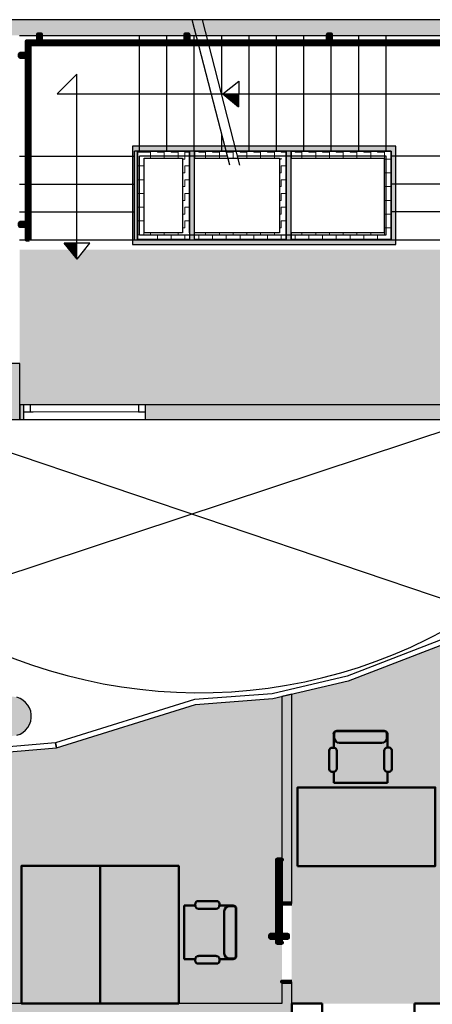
# Model space of a CAD drawing. Header units: metres. Extents: x -1 to 438, y -6 to 42.
# Tile 13 of 21: x 411 to 415, y 18 to 28. Entities that reach past the tile are written whole.
import ezdxf

# ---------------------------------------------------------------- set-up
doc = ezdxf.new("R2010")
doc.units = ezdxf.units.M
for name, pattern in [('CONTINUA', [0]), ('PUNKT', [6.35, 0, -6.35]), ('VERDECKT', [9.525, 6.35, -3.175])]:
    doc.linetypes.add(name, pattern=pattern)
for name, color, linetype, lineweight in [('3D P2 MOBLES', 7, 'CONTINUA', 25), ('3D P2 MURS', 7, 'CONTINUA', 25), ('3D P2 MURS NOUS', 7, 'CONTINUA', 25), ('3D P2 PILAR', 7, 'CONTINUA', 25), ('3D PB MURS ASCENSOR TOTAL EDIFICI', 7, 'CONTINUA', 25), ('P2 ESCALES 2D', 7, 'CONTINUA', 25), ('P2 FALS SOSTRE', 7, 'CONTINUA', 25)]:
    doc.layers.add(name, color=color, linetype=linetype, lineweight=lineweight)
pattern_1 = [(180, (-0.14, -0.14), (-0.07, -0.07), [0.07, -0.07]), (270, (-0.14, -0.14), (0.07, -0.07), [0.07, -0.07])]
pattern_2 = [(0, (0.14, 0.14), (0.07, 0.07), [0.07, -0.07]), (90, (0.14, 0.14), (-0.07, 0.07), [0.07, -0.07])]
pattern_3 = [(90, (-0.14, 0.14), (-0.07, 0.07), [0.07, -0.07]), (180, (-0.14, 0.14), (-0.07, -0.07), [0.07, -0.07])]

# ---------------------------------------------------------------- blocks, each defined once
blk = doc.blocks.new('OBJETO_COMPLEJO_0')
at = {"layer": '3D P2 MURS NOUS', "color": 240, "linetype": 'CONTINUA', "lineweight": 140, "transparency": 33554687}
for points in [[(411.015, 28.008), (411.015, 28.078), (411.045, 28.078), (411.045, 28.008), (411.015, 28.008)], [(412.515, 28.008), (412.515, 28.078), (412.545, 28.078), (412.545, 28.008), (412.515, 28.008)], [(413.965, 28.008), (413.965, 28.078), (413.995, 28.078), (413.995, 28.008), (413.965, 28.008)], [(415.415, 28.008), (415.415, 28.078), (415.445, 28.078), (415.445, 28.008), (415.415, 28.008)], [(410.93, 25.989), (410.9, 25.99), (410.9, 28.008), (415.706, 28.008), (415.706, 26.031), (415.676, 26.031), (415.676, 27.978), (410.93, 27.978), (410.93, 25.989)], [(410.9, 27.851), (410.831, 27.851), (410.831, 27.881), (410.9, 27.881), (410.9, 27.851)], [(415.776, 27.657), (415.706, 27.657), (415.706, 27.687), (415.776, 27.687), (415.776, 27.657)], [(415.776, 26.247), (415.706, 26.247), (415.706, 26.277), (415.776, 26.277), (415.776, 26.247)], [(410.9, 26.13), (410.831, 26.13), (410.831, 26.16), (410.9, 26.16), (410.9, 26.13)]]:
    blk.add_lwpolyline(points, close=True, dxfattribs=at)

msp = doc.modelspace()

# ---------------------------------------------------------------- hatches: boundary and pattern name
at = {"layer": '3D P2 MURS', "linetype": 'CONTINUA', "lineweight": 18, "true_color": 0xa0a0a0, "transparency": 33554687}
for points in [[(426.846, 28.228), (401.29, 28.228), (401.259, 28.068), (415.781, 28.068), (415.781, 28.068), (415.931, 28.068), (415.931, 28.068), (426.813, 28.068)], [(417.447, 24.309), (412.107, 24.309), (412.107, 24.159), (410.867, 24.159), (410.867, 24.309), (410.831, 24.309), (410.831, 24.159), (417.447, 24.159)]]:
    msp.add_hatch(color=253, dxfattribs=at).paths.add_polyline_path(points)
at = {"layer": '3D P2 MURS NOUS', "linetype": 'CONTINUA', "lineweight": 18, "true_color": 0x006e00, "transparency": 33554687}
for points in [[(413.597, 19.233), (413.597, 21.365), (413.497, 21.341), (413.497, 19.233)], [(413.597, 18.215), (413.597, 18.437), (413.497, 18.437), (413.497, 18.215)], [(405.321, 18.115), (413.597, 18.115), (413.597, 18.215), (405.321, 18.215)]]:
    msp.add_hatch(color=96, dxfattribs=at).paths.add_polyline_path(points)
at = {"layer": '3D P2 PILAR', "linetype": 'CONTINUA', "lineweight": 18, "transparency": 33554687}
for points in [[(410.427, 24.159), (410.831, 24.159), (410.831, 24.729), (410.427, 24.729)], [(410.764, 21.339), (410.73, 21.339), (410.695, 21.333), (410.662, 21.321), (410.632, 21.304), (410.605, 21.281), (410.583, 21.254), (410.565, 21.224), (410.553, 21.191), (410.547, 21.157), (410.547, 21.122), (410.553, 21.088), (410.565, 21.055), (410.583, 21.024), (410.605, 20.998), (410.632, 20.975), (410.662, 20.958), (410.695, 20.946), (410.73, 20.94), (410.764, 20.94), (410.799, 20.946), (410.832, 20.958), (410.862, 20.975), (410.889, 20.998), (410.911, 21.024), (410.929, 21.055), (410.941, 21.088), (410.947, 21.122), (410.947, 21.157), (410.941, 21.191), (410.929, 21.224), (410.911, 21.254), (410.889, 21.281), (410.862, 21.304), (410.832, 21.321), (410.799, 21.333)]]:
    msp.add_hatch(color=9, dxfattribs=at).paths.add_polyline_path(points)
at = {"layer": '3D PB MURS ASCENSOR TOTAL EDIFICI', "linetype": 'CONTINUA', "lineweight": 18, "transparency": 33554687}
for points in [[(411.976, 26.94), (411.976, 25.94), (412.026, 25.94), (412.026, 26.94)], [(413.591, 26.94), (412.026, 26.94), (412.026, 26.89), (413.591, 26.89)], [(412.606, 25.99), (412.606, 26.89), (412.556, 26.89), (412.556, 25.99)], [(413.591, 25.99), (413.591, 26.89), (413.541, 26.89), (413.541, 25.99)], [(414.657, 26.94), (413.591, 26.94), (413.591, 26.89), (414.657, 26.89)], [(414.657, 25.94), (414.657, 26.89), (414.607, 26.89), (414.607, 25.94)], [(412.026, 25.94), (413.541, 25.94), (413.541, 25.99), (412.026, 25.99)], [(413.541, 25.94), (414.607, 25.94), (414.607, 25.99), (413.541, 25.99)]]:
    msp.add_hatch(color=40, dxfattribs=at).paths.add_polyline_path(points)
h = msp.add_hatch(dxfattribs=at)
h.set_pattern_fill('TRAMA', color=40, scale=0.07, angle=270, style=0, pattern_type=2)
h.set_pattern_definition([(270, (0.14, -0.14), (0.07, -0.07), [0.07, -0.07]), (360, (0.14, -0.14), (0.07, 0.07), [0.07, -0.07])])
h.paths.add_polyline_path([(412.026, 26.89), (412.026, 25.99), (412.096, 25.99), (412.096, 26.89)], flags=0)
h = msp.add_hatch(dxfattribs=at)
h.set_pattern_fill('TRAMA', color=40, scale=0.07, angle=180, style=0, pattern_type=2)
h.set_pattern_definition(pattern_1)
h.paths.add_polyline_path([(412.486, 26.89), (412.096, 26.89), (412.096, 26.82), (412.486, 26.82)], flags=0)
h = msp.add_hatch(dxfattribs=at)
h.set_pattern_fill('TRAMA', color=40, scale=0.07, angle=90, style=0, pattern_type=2)
h.set_pattern_definition(pattern_3)
h.paths.add_polyline_path([(412.556, 25.99), (412.556, 26.89), (412.486, 26.89), (412.486, 25.99)], flags=0)
h = msp.add_hatch(dxfattribs=at)
h.set_pattern_fill('TRAMA', color=40, scale=0.07, angle=180, style=0, pattern_type=2)
h.set_pattern_definition(pattern_1)
h.paths.add_polyline_path([(413.541, 26.89), (412.606, 26.89), (412.606, 26.82), (413.541, 26.82)], flags=0)
h = msp.add_hatch(dxfattribs=at)
h.set_pattern_fill('TRAMA', color=40, scale=0.07, angle=180, style=0, pattern_type=2)
h.set_pattern_definition(pattern_1)
h.paths.add_polyline_path([(414.607, 26.89), (413.591, 26.89), (413.591, 26.82), (414.607, 26.82)], flags=0)
h = msp.add_hatch(dxfattribs=at)
h.set_pattern_fill('TRAMA', color=40, scale=0.07, angle=90, style=0, pattern_type=2)
h.set_pattern_definition(pattern_3)
h.paths.add_polyline_path([(413.541, 25.99), (413.541, 26.82), (413.471, 26.82), (413.471, 25.99)], flags=0)
h = msp.add_hatch(dxfattribs=at)
h.set_pattern_fill('TRAMA', color=40, scale=0.07, angle=90, style=0, pattern_type=2)
h.set_pattern_definition(pattern_3)
h.paths.add_polyline_path([(414.607, 25.99), (414.607, 26.82), (414.537, 26.82), (414.537, 25.99)], flags=0)
h = msp.add_hatch(dxfattribs=at)
h.set_pattern_fill('TRAMA', color=40, scale=0.07, style=0, pattern_type=2)
h.set_pattern_definition(pattern_2)
h.paths.add_polyline_path([(412.486, 25.99), (412.486, 26.06), (412.096, 26.06), (412.096, 25.99)], flags=0)
h = msp.add_hatch(dxfattribs=at)
h.set_pattern_fill('TRAMA', color=40, scale=0.07, style=0, pattern_type=2)
h.set_pattern_definition(pattern_2)
h.paths.add_polyline_path([(412.606, 25.99), (413.471, 25.99), (413.471, 26.06), (412.606, 26.06)], flags=0)
h = msp.add_hatch(dxfattribs=at)
h.set_pattern_fill('TRAMA', color=40, scale=0.07, style=0, pattern_type=2)
h.set_pattern_definition(pattern_2)
h.paths.add_polyline_path([(413.591, 25.99), (414.537, 25.99), (414.537, 26.06), (413.591, 26.06)], flags=0)
at = {"layer": 'P2 FALS SOSTRE', "linetype": 'CONTINUA', "lineweight": 25, "transparency": 33554559}
h = msp.add_hatch(color=7, dxfattribs=at)
h.set_gradient(color1=(240, 190, 130), color2=(240, 190, 130), one_color=1)
h.paths.add_polyline_path([(411.489, 25.889), (411.412, 25.793), (411.333, 25.889), (410.827, 25.889), (410.827, 24.729), (410.831, 24.729), (410.831, 24.309), (410.867, 24.309), (412.107, 24.309), (415.781, 24.309), (415.781, 25.889)], flags=0)
at = {"layer": 'P2 FALS SOSTRE', "transparency": 33554559}
h = msp.add_hatch(color=256, dxfattribs=at)
h.set_gradient(color1=(178, 251, 170), color2=(178, 251, 170), one_color=1)
h.paths.add_polyline_path([(420.51, 24.237), (417.447, 24.237), (417.447, 23.489), (417.017, 23.489), (417.017, 22.069), (415.647, 22.069), (414.173, 21.499), (413.597, 21.365), (413.597, 18.215), (420.51, 18.215)], flags=0)
h = msp.add_hatch(color=256, dxfattribs=at)
h.set_gradient(color1=(178, 251, 170), color2=(178, 251, 170), one_color=1)
h.paths.add_polyline_path([(412.616, 21.259), (411.203, 20.819), (410.386, 20.749), (409.797, 21.143), (409.797, 18.215), (413.497, 18.215), (413.497, 21.341), (413.404, 21.319)], flags=0)

# ---------------------------------------------------------------- linework, layer by layer
at = {"layer": '3D P2 MOBLES', "color": 202, "linetype": 'CONTINUA', "lineweight": 50, "transparency": 33554687}
for p, q in [((414.023, 20.819), (414.023, 20.962)), ((414.029, 20.965), (414.029, 20.92)), ((414.048, 20.987), (414.544, 20.987)), ((414.055, 20.991), (414.537, 20.991)), ((414.563, 20.965), (414.563, 20.92)), ((414.569, 20.82), (414.569, 20.962)), ((414.08, 20.869), (414.512, 20.869)), ((413.978, 20.601), (413.978, 20.792)), ((414.005, 20.819), (414.023, 20.819)), ((414.055, 20.787), (414.055, 20.607)), ((414.537, 20.607), (414.537, 20.788)), ((414.569, 20.82), (414.587, 20.82)), ((414.614, 20.793), (414.614, 20.601)), ((414.023, 20.575), (414.004, 20.575)), ((414.023, 20.461), (414.023, 20.575)), ((414.569, 20.461), (414.569, 20.575)), ((414.588, 20.575), (414.569, 20.575)), ((414.023, 20.461), (414.569, 20.461)), ((412.642, 19.259), (412.833, 19.259)), ((412.502, 19.213), (412.615, 19.213)), ((412.502, 19.213), (412.502, 18.667)), ((412.615, 19.213), (412.615, 19.232)), ((412.827, 19.181), (412.648, 19.181)), ((412.86, 19.232), (412.86, 19.213)), ((412.86, 19.213), (413.002, 19.213)), ((412.91, 19.156), (412.91, 18.724)), ((413.006, 19.207), (412.961, 19.207)), ((413.028, 19.188), (413.028, 18.693)), ((413.031, 19.182), (413.031, 18.699)), ((412.502, 18.667), (412.615, 18.667)), ((412.615, 18.648), (412.615, 18.667)), ((412.648, 18.7), (412.828, 18.7)), ((412.861, 18.667), (412.861, 18.649)), ((412.861, 18.667), (413.002, 18.667)), ((413.006, 18.674), (412.961, 18.674)), ((412.834, 18.622), (412.642, 18.622))]:
    msp.add_line(p, q, dxfattribs=at)
for points in [[(413.656, 19.615), (413.656, 20.415), (415.056, 20.415), (415.056, 19.615), (413.656, 19.615)], [(411.647, 19.617), (410.847, 19.617), (410.847, 18.217), (411.647, 18.217), (411.647, 19.617)], [(411.647, 19.617), (412.447, 19.617), (412.447, 18.217), (411.647, 18.217), (411.647, 19.617)]]:
    msp.add_lwpolyline(points, close=True, dxfattribs=at)
for centre, radius, start, end in [((414.048, 20.962), 0.0254, 90, 180), ((414.055, 20.965), 0.0254, 90, 180), ((414.537, 20.965), 0.0254, 0, 90), ((414.544, 20.962), 0.0254, 0, 90), ((414.08, 20.92), 0.0508, 180, 270), ((414.512, 20.92), 0.0508, 270, 0), ((414.005, 20.792), 0.0269, 90, 180), ((414.023, 20.787), 0.0323, 0, 90), ((414.569, 20.788), 0.0323, 90, 180), ((414.587, 20.793), 0.0269, 0, 90), ((414.004, 20.601), 0.0262, 180, 270), ((414.023, 20.607), 0.0323, 270, 0), ((414.569, 20.607), 0.0323, 180, 270), ((414.588, 20.601), 0.0262, 270, 0), ((412.642, 19.232), 0.0262, 90, 180), ((412.833, 19.232), 0.0269, 0, 90), ((412.648, 19.213), 0.0323, 180, 270), ((412.827, 19.213), 0.0323, 270, 0), ((412.961, 19.156), 0.0508, 90, 180), ((413.002, 19.188), 0.0254, 0, 90), ((413.006, 19.182), 0.0254, 0, 90), ((412.648, 18.667), 0.0323, 90, 180), ((412.642, 18.648), 0.0262, 180, 270), ((412.828, 18.667), 0.0323, 0, 90), ((412.834, 18.649), 0.0269, 270, 0), ((412.961, 18.724), 0.0508, 180, 270), ((413.002, 18.693), 0.0254, 270, 0), ((413.006, 18.699), 0.0254, 270, 0)]:
    msp.add_arc(centre, radius, start, end, dxfattribs=at)
at = {"layer": '3D P2 MURS', "color": 7, "linetype": 'CONTINUA', "lineweight": 25, "transparency": 33554687}
for p, q in [((426.846, 28.228), (401.29, 28.228)), ((410.827, 28.068), (415.781, 28.068)), ((410.867, 24.309), (410.831, 24.309)), ((410.831, 24.309), (410.831, 24.159)), ((412.107, 24.309), (410.867, 24.309)), ((410.867, 24.309), (410.867, 24.239)), ((412.107, 24.239), (412.107, 24.309)), ((417.447, 24.309), (412.107, 24.309)), ((410.831, 24.159), (415.49, 24.159)), ((410.867, 24.239), (410.867, 24.159)), ((410.867, 24.159), (412.107, 24.159)), ((412.107, 24.159), (412.107, 24.239)), ((415.637, 22.119), (414.159, 21.547)), ((414.173, 21.499), (415.647, 22.069)), ((414.159, 21.547), (413.397, 21.369)), ((413.404, 21.319), (414.172, 21.499)), ((414.172, 21.499), (414.173, 21.499)), ((414.172, 21.499), (414.172, 21.499)), ((413.397, 21.369), (412.607, 21.309)), ((413.397, 21.369), (413.397, 21.369)), ((412.607, 21.309), (411.194, 20.869)), ((411.203, 20.819), (412.616, 21.259)), ((412.616, 21.259), (413.404, 21.319)), ((411.194, 20.869), (410.4, 20.801)), ((411.194, 20.869), (411.203, 20.819)), ((411.203, 20.819), (411.194, 20.869)), ((410.466, 20.756), (411.203, 20.819))]:
    msp.add_line(p, q, dxfattribs=at)
at = {"layer": '3D P2 MURS', "color": 7, "linetype": 'PUNKT', "lineweight": 25, "transparency": 33554687}
for p, q in [((412.107, 24.309), (410.867, 24.309)), ((410.867, 24.309), (410.867, 24.239)), ((412.107, 24.239), (412.107, 24.309)), ((410.867, 24.239), (412.107, 24.239))]:
    msp.add_line(p, q, dxfattribs=at)
at = {"layer": '3D P2 MURS', "color": 7, "linetype": 'CONTINUA', "lineweight": 25, "transparency": 33554687}
for points in [[(410.867, 24.239), (410.937, 24.239), (410.937, 24.309), (410.867, 24.309), (410.867, 24.239)], [(412.037, 24.239), (412.107, 24.239), (412.107, 24.309), (412.037, 24.309), (412.037, 24.239)]]:
    msp.add_lwpolyline(points, close=True, dxfattribs=at)
at = {"layer": '3D P2 MURS', "color": 40, "linetype": 'CONTINUA', "lineweight": 18, "transparency": 33554687}
msp.add_lwpolyline([(410.937, 24.239), (412.037, 24.239), (412.037, 24.309), (410.937, 24.309), (410.937, 24.239)], close=True, dxfattribs=at)
at = {"layer": '3D P2 MURS NOUS', "color": 7, "linetype": 'CONTINUA', "lineweight": 25, "transparency": 33554687}
for p, q in [((413.597, 21.365), (413.497, 21.341)), ((413.597, 19.233), (413.597, 21.365)), ((413.497, 21.341), (413.497, 19.233)), ((413.597, 19.233), (413.497, 19.233)), ((413.497, 18.437), (413.597, 18.437)), ((413.497, 18.437), (413.497, 18.215)), ((413.597, 18.215), (413.597, 18.437)), ((413.497, 18.215), (409.797, 18.215)), ((413.597, 18.115), (413.597, 18.215))]:
    msp.add_line(p, q, dxfattribs=at)
at = {"layer": '3D P2 MURS NOUS', "color": 4, "linetype": 'CONTINUA', "lineweight": 50, "transparency": 33554687}
for p, q in [((413.907, 18.215), (413.597, 18.215)), ((413.597, 18.215), (413.597, 18.115)), ((413.907, 18.215), (413.907, 18.115)), ((414.847, 18.115), (414.847, 18.215)), ((417.41, 18.215), (414.847, 18.215))]:
    msp.add_line(p, q, dxfattribs=at)
at = {"layer": '3D P2 MURS NOUS', "color": 240, "linetype": 'CONTINUA', "lineweight": 140, "transparency": 33554687}
for points in [[(413.487, 18.835), (413.487, 19.68), (413.497, 19.68), (413.447, 19.68), (413.447, 18.835), (413.497, 18.835), (413.487, 18.835)], [(413.597, 19.233), (413.547, 19.233), (413.497, 19.233), (413.547, 19.233), (413.597, 19.233)], [(413.447, 18.885), (413.447, 18.915), (413.377, 18.915), (413.377, 18.885), (413.447, 18.885)], [(413.487, 18.885), (413.487, 18.915), (413.557, 18.915), (413.557, 18.885), (413.487, 18.885)], [(413.597, 18.437), (413.547, 18.437), (413.497, 18.437), (413.547, 18.437), (413.597, 18.437)]]:
    msp.add_lwpolyline(points, close=True, dxfattribs=at)
at = {"layer": '3D P2 PILAR', "color": 7, "linetype": 'CONTINUA', "lineweight": 25, "transparency": 33554687}
for p, q in [((410.831, 24.729), (410.427, 24.729)), ((410.831, 24.159), (410.831, 24.729)), ((410.427, 24.159), (410.831, 24.159)), ((410.832, 21.321), (410.799, 21.333)), ((410.862, 21.304), (410.832, 21.321)), ((410.889, 21.281), (410.862, 21.304)), ((410.911, 21.254), (410.889, 21.281)), ((410.929, 21.224), (410.911, 21.254)), ((410.941, 21.191), (410.929, 21.224)), ((410.947, 21.157), (410.941, 21.191)), ((410.947, 21.122), (410.947, 21.157)), ((410.911, 21.024), (410.929, 21.055)), ((410.929, 21.055), (410.941, 21.088)), ((410.941, 21.088), (410.947, 21.122)), ((410.799, 20.946), (410.832, 20.958)), ((410.832, 20.958), (410.862, 20.975)), ((410.862, 20.975), (410.889, 20.998)), ((410.889, 20.998), (410.911, 21.024))]:
    msp.add_line(p, q, dxfattribs=at)
at = {"layer": '3D PB MURS ASCENSOR TOTAL EDIFICI', "color": 7, "linetype": 'CONTINUA', "lineweight": 25, "transparency": 33554687}
for p, q in [((411.976, 26.94), (411.976, 25.94)), ((412.026, 26.94), (411.976, 26.94)), ((413.591, 26.94), (412.026, 26.94)), ((412.026, 26.89), (412.096, 26.89)), ((412.026, 26.89), (412.026, 25.99)), ((412.096, 26.89), (412.026, 26.89)), ((412.026, 25.99), (412.026, 26.89)), ((412.096, 26.89), (412.486, 26.89)), ((412.486, 26.89), (412.096, 26.89)), ((412.486, 26.89), (412.556, 26.89)), ((412.556, 26.89), (412.486, 26.89)), ((412.556, 26.89), (412.556, 26.06)), ((412.556, 26.06), (412.556, 26.89)), ((412.606, 26.89), (413.541, 26.89)), ((413.541, 26.89), (412.606, 26.89)), ((412.606, 26.89), (412.606, 26.82)), ((412.606, 26.82), (412.606, 26.89)), ((413.541, 26.82), (413.541, 26.89)), ((413.541, 26.89), (413.541, 26.82)), ((414.657, 26.94), (413.591, 26.94)), ((413.591, 26.89), (414.607, 26.89)), ((414.607, 26.89), (413.591, 26.89)), ((413.591, 26.89), (413.591, 26.82)), ((413.591, 26.82), (413.591, 26.89)), ((414.607, 26.82), (414.607, 26.89)), ((414.607, 26.89), (414.607, 26.82)), ((414.657, 26.89), (414.657, 26.94)), ((414.657, 25.94), (414.657, 26.89)), ((412.096, 26.82), (412.486, 26.82)), ((412.096, 26.06), (412.096, 26.82)), ((412.486, 26.82), (412.486, 26.06)), ((412.606, 26.82), (413.471, 26.82)), ((412.606, 26.06), (412.606, 26.82)), ((413.471, 26.82), (413.471, 26.06)), ((413.541, 26.82), (413.541, 25.99)), ((413.541, 25.99), (413.541, 26.82)), ((413.591, 26.82), (414.537, 26.82)), ((413.591, 26.06), (413.591, 26.82)), ((414.537, 26.82), (414.537, 26.06)), ((414.607, 25.99), (414.607, 26.82)), ((414.607, 26.82), (414.607, 25.99)), ((412.486, 26.06), (412.096, 26.06)), ((412.556, 26.06), (412.556, 25.99)), ((413.471, 26.06), (412.606, 26.06)), ((412.606, 25.99), (412.606, 26.06)), ((414.537, 26.06), (413.591, 26.06)), ((413.591, 26.06), (413.591, 25.99)), ((413.591, 25.99), (413.591, 26.06)), ((412.026, 25.99), (412.096, 25.99)), ((412.096, 25.99), (412.026, 25.99)), ((412.096, 25.99), (412.486, 25.99)), ((412.486, 25.99), (412.096, 25.99)), ((412.486, 25.99), (412.556, 25.99)), ((412.556, 25.99), (412.486, 25.99)), ((412.606, 25.99), (413.471, 25.99)), ((413.471, 25.99), (412.606, 25.99)), ((413.541, 25.99), (413.471, 25.99)), ((413.591, 25.99), (414.537, 25.99)), ((414.537, 25.99), (413.591, 25.99)), ((414.537, 25.99), (414.607, 25.99)), ((414.607, 25.99), (414.537, 25.99)), ((411.976, 25.94), (412.026, 25.94)), ((412.026, 25.94), (413.471, 25.94)), ((413.471, 25.94), (413.541, 25.94)), ((413.541, 25.94), (414.607, 25.94)), ((414.607, 25.94), (414.657, 25.94))]:
    msp.add_line(p, q, dxfattribs=at)
at = {"layer": 'P2 ESCALES 2D', "color": 7, "lineweight": 25, "transparency": 33554687}
for p, q in [((412.967, 26.749), (412.584, 28.228)), ((413.07, 26.749), (412.688, 28.228)), ((412.047, 26.889), (412.047, 28.059)), ((412.326, 26.889), (412.326, 28.059)), ((412.605, 26.889), (412.605, 28.059)), ((412.884, 27.47), (412.884, 28.059)), ((413.163, 26.889), (413.163, 28.059)), ((413.441, 26.889), (413.441, 28.059)), ((413.72, 26.889), (413.72, 28.059)), ((413.999, 26.889), (413.999, 28.059)), ((414.278, 26.889), (414.278, 28.059)), ((414.557, 26.889), (414.557, 28.059)), ((411.211, 27.474), (411.411, 27.674)), ((411.411, 25.795), (411.411, 27.674)), ((412.896, 27.474), (413.057, 27.603)), ((413.057, 27.603), (413.055, 27.343)), ((411.211, 27.474), (415.367, 27.474)), ((412.896, 27.474), (413.055, 27.343)), ((412.884, 26.889), (412.884, 27.071)), ((412.931, 26.889), (411.997, 26.889)), ((411.997, 25.989), (411.997, 26.889)), ((414.607, 26.889), (413.034, 26.889)), ((414.607, 25.989), (414.607, 26.889)), ((410.827, 26.839), (411.997, 26.839)), ((412.943, 26.839), (412.047, 26.839)), ((412.047, 26.039), (412.047, 26.839)), ((414.557, 26.839), (413.047, 26.839)), ((414.557, 26.039), (414.557, 26.839)), ((415.777, 26.839), (414.607, 26.839)), ((410.827, 26.556), (411.997, 26.556)), ((415.777, 26.556), (414.607, 26.556)), ((410.827, 26.273), (411.997, 26.273)), ((415.777, 26.273), (414.607, 26.273)), ((410.827, 25.989), (415.777, 25.989)), ((411.541, 25.955), (411.281, 25.953)), ((411.412, 25.793), (411.541, 25.955)), ((412.047, 26.039), (414.557, 26.039)), ((411.412, 25.793), (411.281, 25.953))]:
    msp.add_line(p, q, dxfattribs=at)
at = {"layer": 'P2 ESCALES 2D', "color": 7, "linetype": 'VERDECKT', "lineweight": 25, "transparency": 33554687}
for p, q in [((415.487, 24.159), (409.747, 22.259)), ((409.747, 24.159), (415.487, 22.214))]:
    msp.add_line(p, q, dxfattribs=at)
at = {"layer": 'P2 ESCALES 2D', "color": 7, "lineweight": 25, "transparency": 33554687}
for centre, radius, start, end in [((413.235, 35.597), 8.139, 267.7005, 268.7397), ((413.235, 35.597), 8.149, 267.7932, 268.7407), ((413.235, 35.597), 8.159, 267.8856, 268.7417), ((413.235, 35.597), 8.169, 267.9776, 268.7427), ((413.235, 35.597), 8.179, 268.0691, 268.7437), ((413.235, 35.597), 8.189, 268.1602, 268.7447), ((413.235, 35.597), 8.199, 268.2509, 268.7458), ((413.235, 35.597), 8.209, 268.3412, 268.7468), ((413.235, 35.597), 8.219, 268.4311, 268.7478), ((413.235, 35.597), 8.229, 268.5206, 268.7488), ((413.235, 35.597), 8.239, 268.6097, 268.7498), ((413.235, 35.597), 8.249, 268.6984, 268.7508), ((419.534, 26.133), 8.199, 181.2542, 181.7491), ((419.534, 26.133), 8.189, 181.2553, 181.8398), ((419.534, 26.133), 8.179, 181.2563, 181.9309), ((419.534, 26.133), 8.169, 181.2573, 182.0224), ((419.534, 26.133), 8.159, 181.2583, 182.1144), ((419.534, 26.133), 8.149, 181.2593, 182.2068), ((419.534, 26.133), 8.139, 181.2603, 182.2995), ((419.534, 26.133), 8.249, 181.2492, 181.3016), ((419.534, 26.133), 8.239, 181.2502, 181.3903), ((419.534, 26.133), 8.229, 181.2512, 181.4794), ((419.534, 26.133), 8.219, 181.2522, 181.5689), ((419.534, 26.133), 8.209, 181.2532, 181.6588), ((412.652, 26.612), 5.233, 236.2843, 302.8046)]:
    msp.add_arc(centre, radius, start, end, dxfattribs=at)

# ---------------------------------------------------------------- block references
at = {"layer": '3D P2 MURS NOUS', "color": 240, "linetype": 'CONTINUA', "lineweight": 140, "transparency": 33554687}
msp.add_blockref('OBJETO_COMPLEJO_0', (0, 0), dxfattribs=at)

doc.saveas('drawing.dxf')
